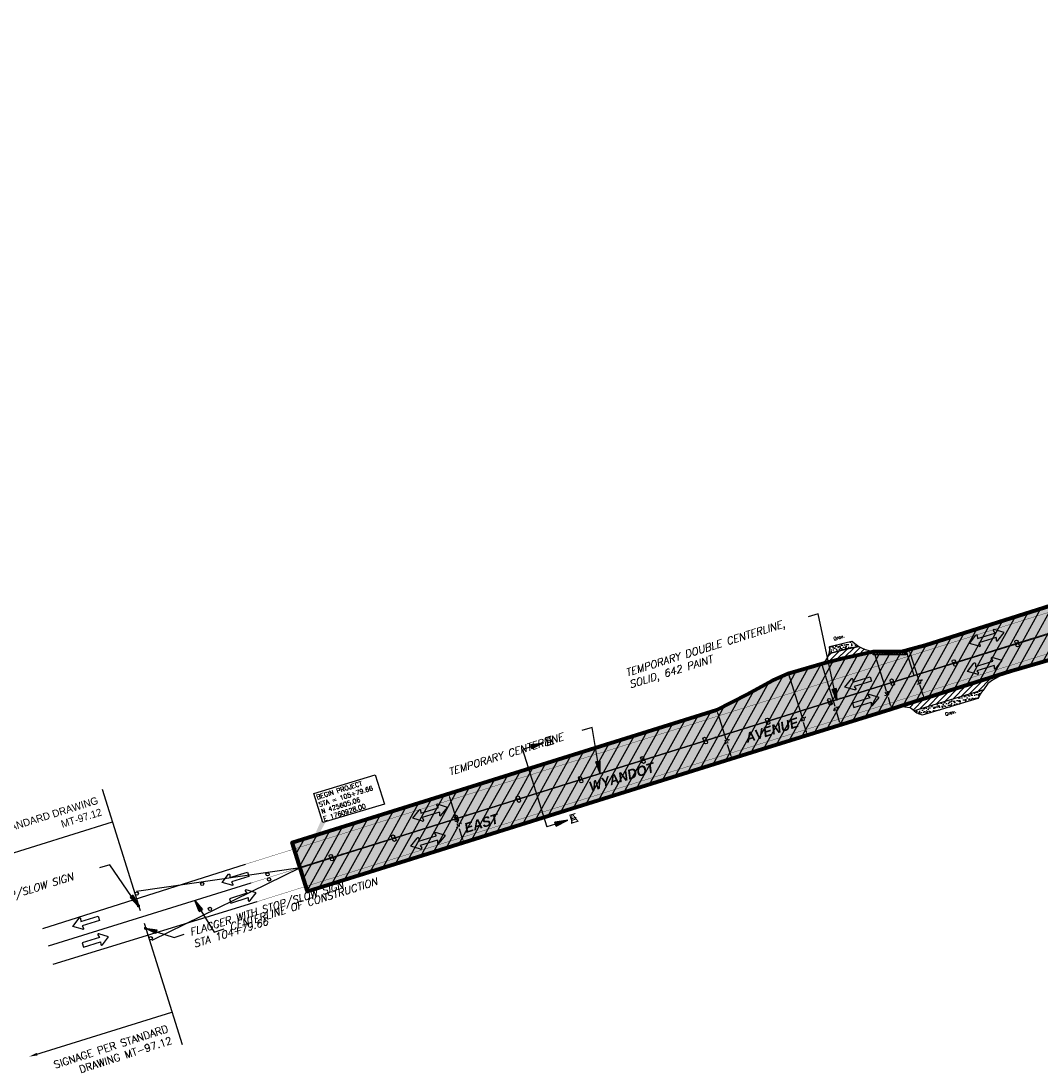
# Model space of a CAD drawing. Header units: feet. Extents: x 0 to 1837476, y 0 to 429622.
# Tile 4 of 33: x 1760759 to 1761384, y 425481 to 426124. Entities that reach past the tile are written whole.
import ezdxf
from ezdxf import colors
from ezdxf.entities.mleader import LeaderData, LeaderLine
from ezdxf.math import Vec2, Vec3

# ---------------------------------------------------------------- set-up
doc = ezdxf.new("R2010")
doc.units = ezdxf.units.FT
doc.header["$MEASUREMENT"] = 0
for name, color, linetype in [('A-DETL-ANNO', 2, 'Continuous'), ('A-PAVEMENT-HATCH', 2, 'Continuous'), ('C-ANNO-TABL-TITL', 4, 'Continuous'), ('C-PAVEMENT-MARKING', 4, 'Continuous'), ('C-PAVEMENT-REFLECTORS', 4, 'Continuous'), ('C-PROJECT LIMITS', 3, 'Continuous'), ('HATCH', 4, 'Continuous'), ('MOT HATCH PH 1', 4, 'Continuous'), ('MOT HATCH PH 2', 3, 'Continuous'), ('MOT HATCH PH 3', 1, 'Continuous'), ('V-ROAD-CORR', 2, 'Continuous')]:
    doc.layers.add(name, color=color, linetype=linetype)
doc.styles.add('BCI Existing', font='simplex.shx', dxfattribs={"width": 0.75, "oblique": 15, "height": 0.08, "bigfont": 'bigfont.shx'})
doc.styles.add('L100', font='simplex.shx', dxfattribs={"height": 0.1, "bigfont": 'bigfont.shx'})
doc.styles.add('Matchline', font='bold.shx', dxfattribs={"oblique": 10, "height": 0.18})
doc.styles.add('STATION', font='ROMANS.shx', dxfattribs={"oblique": 15})
doc.styles.add('Straight-Normal', font='font30.shx', dxfattribs={"height": 0.14})
pattern_1 = [(45, (1760859.5434, 425291.705), (-1.767767, 1.767767), [])]
pattern_2 = [(50, (1760859.5434, 425291.705), (4.303561, -0.376513), [0.45, -4.95]), (355, (1760859.5434, 425291.705), (-0.832508, 4.513153), [0.36, -3.96]), (100.45144, (1760859.902, 425291.6737), (3.471053, 4.13664), [0.38244, -4.206853]), (46.1842, (1760859.5434, 425292.905), (6.40345, -0.993116), [0.675, -7.425]), (96.6356, (1760860.077, 425292.8223), (5.60797, 5.84471), [0.57366, -6.31028]), (351.1842, (1760859.5434, 425292.905), (5.60797, 5.84471), [0.54, -5.94]), (21, (1760860.1434, 425292.605), (3.581442, -2.415713), [0.45, -4.95]), (326, (1760860.1434, 425292.605), (1.459892, 4.3509), [0.36, -3.96]), (71.45144, (1760860.442, 425292.4038), (5.041334, 1.935187), [0.38244, -4.206853]), (37.5, (1760859.5434, 425291.7051), (0.072959, 1.997363), [0, -3.912, 0, -4.02, 0, -3.975]), (7.5, (1760859.5434, 425291.705), (1.578417, 2.36647), [0, -2.292, 0, -3.822, 0, -1.515]), (327.5, (1760858.2054, 425291.7051), (3.2029346, -0.1353292), [0, -1.5, 0, -4.68, 0, -6.21]), (317.5, (1760857.6054, 425291.705), (3.499117, 0.60063), [0, -1.95, 0, -3.108, 0, -4.41])]

# ---------------------------------------------------------------- blocks, each defined once
blk = doc.blocks.new('_ClosedFilled')
blk.add_hatch(color=256).paths.add_polyline_path([(-1, 0.167), (-1, -0.167), (0, 0)])
at = {"color": 0, "linetype": 'ByBlock', "lineweight": -2}
for p, q in [((-1, 0.167), (0, 0)), ((-1, 0.167), (-1, -0.167)), ((0, 0), (-1, -0.167))]:
    blk.add_line(p, q, dxfattribs=at)

msp = doc.modelspace()

# ---------------------------------------------------------------- hatches: boundary and pattern name
at = {"layer": 'A-DETL-ANNO'}
h = msp.add_hatch(color=1, dxfattribs=at)
h.dxf.hatch_style = 1
h.paths.add_polyline_path([(1760943.11, 425635.36), (1760943.7, 425633.23), (1760945.62, 425633.75), (1760929.8, 425605.61)])
at = {"layer": 'A-PAVEMENT-HATCH'}
h = msp.add_hatch(dxfattribs=at)
h.set_pattern_fill('AR-CONC', color=256, scale=0.6)
h.set_pattern_definition(pattern_2)
h.paths.add_polyline_path([(1761268.02, 425744.4), (1761268.29, 425744.12), (1761269.76, 425742.93), (1761272.13, 425741.22), (1761264.35, 425739.58), (1761254.01, 425736.93), (1761254.36, 425739.16), (1761254.21, 425740.97), (1761254.34, 425741.01), (1761263.43, 425743.34)])
h = msp.add_hatch(dxfattribs=at)
h.set_pattern_fill('ANSI31', color=256, scale=20)
h.set_pattern_definition(pattern_1)
h.paths.add_polyline_path([(1761254.01, 425736.93), (1761264.35, 425739.58), (1761272.13, 425741.22), (1761273.47, 425740.52), (1761276.03, 425739.3), (1761280.05, 425738.2), (1761281.08, 425738.04), (1761273.38, 425736.38), (1761265.59, 425734.74), (1761255.25, 425732.08), (1761248.85, 425730.31), (1761251.97, 425732.55), (1761253.27, 425734.49)])
at = {"layer": 'A-PAVEMENT-HATCH', "transparency": 33554687}
h = msp.add_hatch(dxfattribs=at)
h.set_pattern_fill('ANSI37', color=256, scale=9.2, angle=93)
h.paths.add_polyline_path([(1761281.08, 425738.04), (1761295.75, 425738.04), (1761298.93, 425738.35), (1761301.07, 425738.78), (1761301.08, 425736.04), (1761281.08, 425736.04)])
at = {"layer": 'A-PAVEMENT-HATCH'}
h = msp.add_hatch(dxfattribs=at)
h.set_pattern_fill('ANSI31', color=256, scale=20)
h.set_pattern_definition(pattern_1)
h.paths.add_polyline_path([(1761297.29, 425704.26), (1761361.34, 425724.53), (1761354, 425720.47), (1761351.24, 425718.47), (1761348.56, 425714.52), (1761306.03, 425701.69), (1761303.69, 425703.59)])
h = msp.add_hatch(dxfattribs=at)
h.set_pattern_fill('AR-CONC', color=256, scale=0.6)
h.set_pattern_definition(pattern_2)
h.paths.add_polyline_path([(1761306.03, 425701.69), (1761307.83, 425700.53), (1761311.86, 425698.84), (1761312.33, 425699.52), (1761345.01, 425709.41), (1761345.34, 425708.92), (1761346.41, 425711.33), (1761348.56, 425714.52)])
at = {"layer": 'C-PAVEMENT-REFLECTORS', "transparency": 33554687}
h = msp.add_hatch(color=256, dxfattribs=at)
h.dxf.hatch_style = 1
h.paths.add_polyline_path([(1761336.84, 425732.42), (1761337.78, 425732.73), (1761337.46, 425733.67), (1761336.53, 425733.36)])
h = msp.add_hatch(color=256, dxfattribs=at)
h.dxf.hatch_style = 1
h.paths.add_polyline_path([(1761260.46, 425708.62), (1761261.4, 425708.94), (1761261.08, 425709.88), (1761260.15, 425709.56)])
h = msp.add_hatch(color=256, dxfattribs=at)
h.dxf.hatch_style = 1
h.paths.add_polyline_path([(1761184.09, 425684.81), (1761185.03, 425685.13), (1761184.71, 425686.07), (1761183.77, 425685.75)])
h = msp.add_hatch(color=256, dxfattribs=at)
h.dxf.hatch_style = 1
h.paths.add_polyline_path([(1761107.74, 425660.91), (1761108.68, 425661.22), (1761108.37, 425662.16), (1761107.43, 425661.84)])
h = msp.add_hatch(color=256, dxfattribs=at)
h.dxf.hatch_style = 1
h.paths.add_polyline_path([(1761031.39, 425637.02), (1761032.33, 425637.33), (1761032.02, 425638.27), (1761031.08, 425637.96)])
h = msp.add_hatch(color=256, dxfattribs=at)
h.dxf.hatch_style = 1
h.paths.add_polyline_path([(1760955.05, 425613.09), (1760955.99, 425613.41), (1760955.68, 425614.35), (1760954.74, 425614.03)])
at = {"layer": 'HATCH', "true_color": 0xe7e8e9, "transparency": 33554457}
h = msp.add_hatch(color=254, dxfattribs=at)
h.dxf.hatch_style = 1
h.paths.add_polyline_path([(1760925.01, 425620.93), (1761185.21, 425702.35), (1761203.98, 425711.87), (1761219.39, 425720.27), (1761228.96, 425724.52), (1761251.35, 425731.04), (1761262.52, 425734.03), (1761281.08, 425738.04), (1761281.08, 425736.04), (1761301.08, 425736.04), (1761301.07, 425738.78), (1761302.12, 425738.99), (1761312.83, 425742.04), (1761397.96, 425768.83), (1761466.39, 425790.61), (1761562.38, 425821.41), (1761699.77, 425868.8), (1761756.39, 425888.42), (1761787.45, 425899.26), (1761818.41, 425910.67), (1761825.89, 425913.07), (1761843.43, 425919.36), (1761874.92, 425929.77), (1761912.84, 425941.83), (1761971.63, 425960.18), (1762008.95, 425971.74), (1762015.62, 425973.81), (1762017.99, 425966.17), (1762027.54, 425969.13), (1762025.17, 425976.77), (1762028.77, 425977.88), (1762090.66, 425997.08), (1762189.79, 426028.22), (1762250.38, 426047.37), (1762305.08, 426065.36), (1762391.07, 426092.17), (1762413.99, 426099.16), (1762414.53, 426077.68), (1762424.46, 426080.74), (1762423.85, 426102.16), (1762489.66, 426122.28), (1762572.1, 426147.24), (1762617.67, 426162.94), (1762621.84, 426154.67), (1762695.76, 426176.4), (1762709.46, 426180.41), (1762732.51, 426187.64), (1762748.94, 426191.7), (1762749.47, 426192.01), (1762749.65, 426192.88), (1762747.07, 426202.32), (1762894.03, 426247.08), (1763148.56, 426325.28), (1763232.65, 426350.13), (1763489.42, 426428.89), (1763677.45, 426490.96), (1763751.88, 426515.71), (1763797.08, 426530.13), (1763811.81, 426535.02), (1763811.75, 426534.42), (1763814.47, 426527.23), (1763945.11, 426567.8), (1763943.18, 426574.9), (1763971.62, 426583.36), (1764000.24, 426591.78), (1764070.84, 426612.65), (1764106.36, 426623), (1764144.31, 426634.01), (1764188.44, 426647.04), (1764231.09, 426659.62), (1764240.69, 426662.43), (1764350.53, 426694.46), (1764373.79, 426701.21), (1764494.76, 426738.55), (1764486.3, 426737.9), (1764483.37, 426738.18), (1764411.12, 426715.85), (1764408.46, 426724.46), (1764402.15, 426723.55), (1764402.16, 426723.57), (1764408.47, 426724.47), (1764411.12, 426715.87), (1764483.37, 426738.18), (1764483.37, 426738.18), (1764411.12, 426715.88), (1764408.47, 426724.48), (1764402.16, 426723.58), (1764402.9, 426725.89), (1764462.81, 426744.35), (1764470.58, 426740.97), (1764479.36, 426738.55), (1764486.29, 426737.91), (1764494.82, 426738.58), (1764538.73, 426752.24), (1764582.64, 426765.9), (1764585.62, 426767.48), (1764588.23, 426769.23), (1764591.16, 426771.36), (1764594.94, 426774.44), (1764597.68, 426776.94), (1764600.18, 426779.52), (1764601.23, 426780.78), (1764604.37, 426778.29), (1764608.09, 426783), (1764604.96, 426785.48), (1764605.34, 426785.99), (1764606.53, 426787.63), (1764607.44, 426788.92), (1764680.19, 426810.33), (1764683.06, 426809.04), (1764688.04, 426807.1), (1764691.03, 426806.31), (1764693.25, 426805.9), (1764698.13, 426805.39), (1764702.25, 426805.35), (1764710.11, 426805.96), (1764723.58, 426756), (1764683.86, 426750.81), (1764674.28, 426749.28), (1764668.29, 426747.2), (1764664.24, 426744.8), (1764658.64, 426740.8), (1764612.56, 426725.31), (1764613.17, 426723.41), (1764600.25, 426719.07), (1764600.15, 426719.11), (1764597.44, 426719.72), (1764595.24, 426720.04), (1764592.85, 426720.22), (1764590.98, 426720.23), (1764588.48, 426720.05), (1764586.7, 426719.79), (1764585.04, 426719.45), (1764668.27, 426747.2), (1764664.23, 426744.81), (1764658.11, 426740.42), (1764654.45, 426737.15), (1764651, 426733.31), (1764649.57, 426731.43), (1764648.18, 426729.04), (1764647.64, 426727.7), (1764647, 426724.98), (1764646.92, 426724.32), (1764610.59, 426712.17), (1764609.73, 426713.34), (1764608.43, 426714.7), (1764606.38, 426716.34), (1764604.73, 426717.35), (1764603.28, 426718.05), (1764601.71, 426718.58), (1764600.14, 426719.11), (1764597.44, 426719.72), (1764595.24, 426720.04), (1764592.85, 426720.22), (1764590.98, 426720.22), (1764588.48, 426720.05), (1764586.7, 426719.79), (1764585.04, 426719.45), (1764584.19, 426719.23), (1764557.37, 426711.58), (1764505.63, 426695.61), (1764475.53, 426685.84), (1764471.49, 426683.74), (1764466.8, 426679.96), (1764419.03, 426665.1), (1764406.77, 426658.14), (1764399.53, 426660.09), (1764388.6, 426658.76), (1764475.46, 426685.82), (1764471.49, 426683.74), (1764465.9, 426679.23), (1764461.64, 426674.08), (1764459.52, 426669.21), (1764458.64, 426664.96), (1764416.31, 426651.69), (1764416.01, 426652.36), (1764414.27, 426653.78), (1764410.31, 426657.2), (1764399.5, 426660.08), (1764388.57, 426658.76), (1764364.78, 426650.79), (1764273.8, 426622.07), (1764244.87, 426613.11), (1764189.79, 426596.61), (1764159.69, 426587.44), (1764132.54, 426578.86), (1764075.44, 426560.82), (1764015.66, 426541.93), (1763999.24, 426536.29), (1763991.6, 426533.91), (1763990.95, 426534.26), (1763989.88, 426539.02), (1763988.19, 426544.53), (1763988.1, 426544.64), (1763987.96, 426544.65), (1763892.08, 426514.82), (1763835.39, 426497.02), (1763828.33, 426494.72), (1763830.52, 426487.3), (1763816, 426482.98), (1763767.4, 426468.53), (1763691.25, 426445.57), (1763618.36, 426425.06), (1763529.63, 426399.37), (1763519.9, 426396.28), (1763401.18, 426358.69), (1763385.03, 426353.59), (1763346.03, 426341.23), (1763283.39, 426320.38), (1763245.53, 426307.57), (1763161.54, 426279.28), (1763079.02, 426252.54), (1763000.82, 426227.65), (1762959.11, 426214.44), (1762912.32, 426199.71), (1762837.87, 426176.76), (1762757.69, 426150.49), (1762752.91, 426141.25), (1762750.84, 426132.41), (1762696.09, 426114.78), (1762690.11, 426117.62), (1762684.09, 426119.79), (1762675.68, 426121.2), (1762667.81, 426120.56), (1762659.57, 426118.56), (1762633.72, 426110.49), (1762559.04, 426087.41), (1762532.2, 426079.37), (1762529.38, 426087.9), (1762425.99, 426055.65), (1762426.17, 426052.86), (1762398.87, 426044.3), (1762400.36, 426040.09), (1762339.25, 426018.76), (1762339.3, 426018.3), (1762319.07, 426012.3), (1762315.19, 426022.49), (1762242.14, 425998.27), (1762245.1, 425987.66), (1762228.74, 425983.44), (1762191.34, 425970.84), (1762180.6, 425968.22), (1762161.51, 425962.39), (1762118.83, 425946.82), (1762117.97, 425949.69), (1761886.36, 425880.95), (1761887.2, 425878.07), (1761802.45, 425853.33), (1761698.6, 425824.01), (1761645.2, 425808.68), (1761643.56, 425814.09), (1761674.32, 425823.38), (1761673.45, 425826.25), (1761616.02, 425808.9), (1761616.88, 425806.03), (1761643.56, 425814.09), (1761645.19, 425808.68), (1761636.75, 425806.05), (1761614.36, 425798.78), (1761591.98, 425791.48), (1761589.7, 425799.17), (1761542.29, 425785.13), (1761482.74, 425766.42), (1761435.9, 425751.76), (1761437.25, 425747.44), (1761406.56, 425737.93), (1761365.59, 425725.97), (1761297.29, 425704.26), (1761291.53, 425702.52), (1761209.99, 425677.11), (1761096.21, 425641.57), (1761036.89, 425623.05), (1760994.7, 425609.88), (1760934.34, 425590.95)])
at = {"layer": 'MOT HATCH PH 1', "transparency": 33554687}
h = msp.add_hatch(dxfattribs=at)
h.set_pattern_fill('ANSI31', color=256, scale=45, angle=16)
h.paths.add_polyline_path([(1760925.01, 425620.93), (1760985.56, 425639.91), (1761089.08, 425672.35), (1761185.21, 425702.35), (1761203.98, 425711.87), (1761219.39, 425720.27), (1761228.96, 425724.52), (1761251.35, 425731.04), (1761262.52, 425734.03), (1761265.59, 425734.74), (1761273.38, 425736.38), (1761281.08, 425738.04), (1761288.37, 425737.87), (1761295.75, 425738.04), (1761302.12, 425738.99), (1761312.83, 425742.04), (1761397.96, 425768.83), (1761466.39, 425790.61), (1761562.48, 425821.44), (1761633.61, 425845.94), (1761699.77, 425868.8), (1761756.39, 425888.42), (1761787.45, 425899.26), (1761818.41, 425910.67), (1761825.89, 425913.07), (1761843.43, 425919.36), (1761874.92, 425929.77), (1761876.38, 425930.24), (1761912.84, 425941.83), (1761971.63, 425960.18), (1762008.95, 425971.74), (1762090.66, 425997.08), (1762100.08, 426000.02), (1762189.79, 426028.22), (1762216.58, 426036.68), (1762250.38, 426047.37), (1762300.41, 426063.19), (1762373.17, 426086.86), (1762380.55, 426089.17), (1762391.07, 426092.17), (1762489.66, 426122.28), (1762572.1, 426147.24), (1762617.67, 426162.94), (1762621.84, 426154.67), (1762695.76, 426176.4), (1762709.46, 426180.41), (1762732.51, 426187.64), (1762748.94, 426191.7), (1762749.47, 426192.01), (1762749.67, 426192.82), (1762747.15, 426202.02), (1762894.03, 426247.08), (1762945.81, 426262.98), (1762999.55, 426280), (1763065.78, 426300.47), (1763148.56, 426325.28), (1763232.65, 426350.13), (1763332.76, 426380.2), (1763367.45, 426390.93), (1763489.42, 426428.89), (1763519.38, 426438.21), (1763606.59, 426467.32), (1763677.45, 426490.96), (1763797.08, 426530.13), (1763811.75, 426534.42), (1763814.47, 426527.23), (1763845.83, 426537.33), (1763889.38, 426550.71), (1763945.04, 426567.75), (1763943.18, 426574.9), (1763971.62, 426583.36), (1764000.24, 426591.78), (1764070.84, 426612.65), (1764144.31, 426634.01), (1764231.09, 426659.62), (1764240.69, 426662.43), (1764350.53, 426694.46), (1764373.79, 426701.21), (1764381.9, 426704.73), (1764394.13, 426713.31), (1764400.55, 426720.78), (1764402.9, 426725.89), (1764462.81, 426744.35), (1764468.19, 426741.83), (1764472.97, 426740.1), (1764479.36, 426738.55), (1764486.29, 426737.91), (1764494.82, 426738.58), (1764538.73, 426752.24), (1764578.98, 426764.78), (1764584.01, 426766.56), (1764588.23, 426769.23), (1764592.85, 426772.68), (1764598.51, 426777.76), (1764603.26, 426783.26), (1764607.44, 426788.92), (1764680.19, 426810.33), (1764688.04, 426807.1), (1764694.56, 426805.71), (1764699.38, 426805.32), (1764703.82, 426805.43), (1764709.08, 426806.25), (1764713.95, 426790.5), (1764602.97, 426756.64), (1764496.03, 426722.52), (1764379.06, 426685.84), (1764236.38, 426641.55), (1764150.25, 426614.86), (1764084.29, 426594.4), (1763911.5, 426544.7), (1763773.82, 426502.64), (1763757.35, 426497.03), (1763688.3, 426475.65), (1763679.66, 426472.2), (1763671.65, 426470.52), (1763610.44, 426451.3), (1763523.4, 426423.64), (1763385.81, 426380.49), (1763337.15, 426365.41), (1763275.17, 426345.84), (1763240.02, 426334.93), (1763153.49, 426307.48), (1763078.08, 426283.31), (1763029.62, 426267.95), (1762951.92, 426243.79), (1762899.58, 426227.27), (1762828.89, 426205.22), (1762800.22, 426196.49), (1762653.17, 426152.46), (1762549.01, 426119.21), (1762488.91, 426100.6), (1762404.88, 426074.71), (1762384.72, 426068.34), (1762308.14, 426044.33), (1762255.05, 426027.83), (1762197.19, 426009.4), (1762139.23, 425991.71), (1762105.64, 425981.44), (1762034.59, 425959.08), (1761977.85, 425941.34), (1761882, 425911.16), (1761792.78, 425881.43), (1761638.4, 425829.46), (1761586.22, 425811.96), (1761567.61, 425805.32), (1761540.48, 425796.69), (1761479.25, 425777.57), (1761402.42, 425753.26), (1761305.53, 425723.16), (1761208.12, 425692.81), (1761092.83, 425656.71), (1760990.15, 425624.59), (1760929.84, 425605.64)])
h = msp.add_hatch(color=256, dxfattribs=at)
h.dxf.hatch_style = 1
edge = h.paths.add_edge_path()
edge.add_arc((1760835.09, 425568.46), 1, 0, 360)
at = {"layer": 'MOT HATCH PH 2', "transparency": 33554687}
h = msp.add_hatch(dxfattribs=at)
h.set_pattern_fill('ANSI31', color=256, scale=45, angle=16)
h.paths.add_polyline_path([(1760934.34, 425590.95), (1760994.13, 425609.71), (1761036.89, 425623.05), (1761096.21, 425641.57), (1761209.99, 425677.11), (1761291.53, 425702.52), (1761297.29, 425704.26), (1761361.88, 425724.84), (1761386.74, 425732.36), (1761407.08, 425738.03), (1761437.62, 425745.76), (1761467.35, 425752.81), (1761485.36, 425757.52), (1761496.14, 425760.66), (1761507.7, 425764.49), (1761526.51, 425771.78), (1761533.13, 425774.39), (1761537.75, 425775.98), (1761546.62, 425778.53), (1761553.7, 425780.12), (1761562.98, 425781.6), (1761573.16, 425784.96), (1761614.36, 425798.78), (1761636.75, 425806.05), (1761663.79, 425814.18), (1761698.6, 425824.01), (1761714.35, 425828.41), (1761771.98, 425844.64), (1761802.45, 425853.33), (1761891.12, 425879.21), (1761955.63, 425898.66), (1762011.29, 425914.76), (1762044.38, 425924.72), (1762120.72, 425947.38), (1762158.96, 425961.32), (1762161.51, 425962.39), (1762180.6, 425968.22), (1762186.91, 425969.84), (1762228.74, 425983.44), (1762240.91, 425986.49), (1762245.08, 425987.57), (1762256.78, 425990.91), (1762296.53, 426004.59), (1762319.07, 426012.3), (1762339.3, 426018.3), (1762339.25, 426018.76), (1762400.36, 426040.09), (1762401.39, 426037.65), (1762430.03, 426046.47), (1762429.01, 426049.65), (1762426.29, 426050.91), (1762425.99, 426055.65), (1762529.38, 426087.9), (1762532.2, 426079.37), (1762592.5, 426097.82), (1762633.72, 426110.49), (1762659.57, 426118.56), (1762667.81, 426120.56), (1762675.68, 426121.2), (1762684.09, 426119.79), (1762690.11, 426117.62), (1762696.09, 426114.78), (1762750.84, 426132.41), (1762752.91, 426141.25), (1762757.69, 426150.49), (1762837.87, 426176.76), (1762912.32, 426199.71), (1762959.11, 426214.44), (1763000.82, 426227.65), (1763079.02, 426252.54), (1763161.54, 426279.28), (1763245.53, 426307.57), (1763283.39, 426320.38), (1763346.03, 426341.23), (1763385.03, 426353.59), (1763401.18, 426358.69), (1763519.9, 426396.28), (1763529.63, 426399.37), (1763618.36, 426425.06), (1763691.25, 426445.57), (1763767.4, 426468.53), (1763816, 426482.98), (1763830.52, 426487.3), (1763837.09, 426486.32), (1763842.31, 426484.12), (1763849.92, 426481.73), (1763845.33, 426487.72), (1763841.86, 426490.52), (1763838.12, 426493.28), (1763835.86, 426495.03), (1763835.05, 426496.37), (1763835.39, 426497.02), (1763851.77, 426502.24), (1763877.34, 426510.15), (1763904.06, 426518.52), (1763955, 426534.46), (1763987.96, 426544.65), (1763988.19, 426544.53), (1763989.88, 426539.02), (1763990.95, 426534.26), (1763991.6, 426533.91), (1763999.24, 426536.29), (1764015.66, 426541.93), (1764075.44, 426560.82), (1764132.54, 426578.86), (1764159.69, 426587.44), (1764189.79, 426596.61), (1764244.87, 426613.11), (1764273.8, 426622.07), (1764364.78, 426650.79), (1764388.57, 426658.76), (1764399.5, 426660.08), (1764410.31, 426657.2), (1764416.01, 426652.36), (1764416.31, 426651.69), (1764458.64, 426664.96), (1764459.52, 426669.21), (1764461.64, 426674.08), (1764465.9, 426679.23), (1764471.49, 426683.74), (1764475.53, 426685.84), (1764505.63, 426695.61), (1764557.37, 426711.58), (1764584.19, 426719.23), (1764585.04, 426719.45), (1764586.7, 426719.79), (1764588.48, 426720.05), (1764590.98, 426720.22), (1764592.85, 426720.22), (1764595.24, 426720.04), (1764597.44, 426719.72), (1764600.14, 426719.11), (1764601.71, 426718.58), (1764603.28, 426718.05), (1764604.73, 426717.35), (1764606.38, 426716.34), (1764608.43, 426714.7), (1764609.19, 426713.93), (1764609.73, 426713.34), (1764610.59, 426712.17), (1764646.92, 426724.32), (1764647, 426724.98), (1764647.64, 426727.7), (1764648.18, 426729.04), (1764649.57, 426731.43), (1764651, 426733.31), (1764654.45, 426737.15), (1764658.11, 426740.42), (1764664.24, 426744.8), (1764668.29, 426747.2), (1764674.28, 426749.28), (1764683.86, 426750.81), (1764713.8, 426755.06), (1764723.59, 426756.18), (1764717.11, 426780.22), (1764607.61, 426745.99), (1764499.34, 426712.04), (1764382.04, 426676.29), (1764247.12, 426634.28), (1764153.1, 426604.86), (1764112.21, 426592.27), (1763912.67, 426534.06), (1763803.28, 426500.64), (1763716.43, 426473.28), (1763638, 426448.73), (1763613.43, 426440.68), (1763526.5, 426413.94), (1763389.4, 426370.97), (1763340.33, 426355.34), (1763278.3, 426335.64), (1763242.92, 426324.45), (1763156.75, 426296.79), (1763073.62, 426270.66), (1763032.72, 426257.88), (1762988.65, 426244.17), (1762954.01, 426233.12), (1762903.1, 426216.91), (1762832.4, 426194.35), (1762803.3, 426185.15), (1762649.01, 426137.44), (1762552.05, 426107.57), (1762491.01, 426088.2), (1762387.26, 426055.79), (1762311.26, 426031.81), (1762200.46, 425998.04), (1762109.7, 425969.59), (1762004.42, 425936.74), (1762000.7, 425948.48), (1761977.85, 425941.34), (1761882, 425911.16), (1761792.78, 425881.43), (1761706.12, 425852.28), (1761638.4, 425829.46), (1761586.22, 425811.96), (1761540.48, 425796.69), (1761479.25, 425777.57), (1761402.42, 425753.26), (1761305.53, 425723.16), (1761208.12, 425692.81), (1761092.83, 425656.71), (1760990.15, 425624.59), (1760929.86, 425605.59)])
h = msp.add_hatch(color=256, dxfattribs=at)
h.dxf.hatch_style = 1
edge = h.paths.add_edge_path()
edge.add_arc((1760830.8, 425582.19), 1, 34.69394, 394.69394, ccw=False)

# ---------------------------------------------------------------- linework, layer by layer
at = {"layer": 'A-DETL-ANNO'}
for p, q in [((1761303.69, 425736.74, -519.25), (1761308.66, 425720.82, -519.25)), ((1761249.52, 425730, -519.25), (1761257.48, 425704.51, -519.25)), ((1761282.02, 425736.02, -519.25), (1761288.93, 425713.91, -519.25)), ((1761229.21, 425723.66, -519.25), (1761237.18, 425698.16, -519.25)), ((1761311.63, 425711.32, -519.25), (1761309.67, 425717.59, -519.25)), ((1761291.65, 425705.21, -519.25), (1761290.29, 425709.86, -519.25)), ((1761185.75, 425700.04, -519.25), (1761190.63, 425684.43, -519.25)), ((1761260.45, 425694.99, -519.25), (1761258.66, 425700.75, -519.25)), ((1761240.15, 425688.65, -519.25), (1761238.31, 425694.55, -519.25)), ((1761193.7, 425674.62, -519.25), (1761191.75, 425680.84, -519.25)), ((1761021.46, 425648.72, -519.25), (1761026.32, 425633.16, -519.25)), ((1761029.4, 425623.3, -519.25), (1761027.5, 425629.4, -519.25)), ((1760924.99, 425620.9, -519.25), (1760934.38, 425590.96, -519.25))]:
    msp.add_line(p, q, dxfattribs=at)
for points in [[(1761281.77, 425735.42, -519.25), (1761282.57, 425735.67, -519.25), (1761281.43, 425737.94, -519.25)], [(1761303.34, 425736.45, -519.25), (1761304.14, 425736.7, -519.25), (1761302.99, 425738.96, -519.25)], [(1761249.66, 425728.16, -519.25), (1761250.45, 425728.41, -519.25), (1761249.31, 425730.67, -519.25)], [(1761229.35, 425721.82, -519.25), (1761230.15, 425722.06, -519.25), (1761229.01, 425724.33, -519.25)], [(1761311.23, 425711.2, -519.25), (1761312.02, 425711.45, -519.25), (1761312.37, 425708.94, -519.25)], [(1761291.25, 425705.08, -519.25), (1761292.05, 425705.33, -519.25), (1761292.4, 425702.82, -519.25)], [(1761185.41, 425699.74, -519.25), (1761186.21, 425699.99, -519.25), (1761185.06, 425702.25, -519.25)], [(1761259.87, 425695.48, -519.25), (1761260.66, 425695.72, -519.25), (1761261.01, 425693.21, -519.25)], [(1761239.56, 425689.13, -519.25), (1761240.36, 425689.38, -519.25), (1761240.71, 425686.87, -519.25)], [(1761193.3, 425674.49, -519.25), (1761194.09, 425674.74, -519.25), (1761194.44, 425672.23, -519.25)], [(1761021.12, 425648.43, -519.25), (1761021.91, 425648.68, -519.25), (1761020.77, 425650.94, -519.25)], [(1761029.01, 425623.18, -519.25), (1761029.8, 425623.43, -519.25), (1761030.15, 425620.92, -519.25)]]:
    msp.add_solid(points, dxfattribs=at)
at = {"layer": 'A-PAVEMENT-HATCH'}
for points, elevation in [([(1761267.99, 425744.39), (1761268.29, 425744.12), (1761269.76, 425742.93), (1761272.13, 425741.22), (1761264.35, 425739.58), (1761254.01, 425736.93), (1761254.36, 425739.16), (1761254.22, 425740.95), (1761254.47, 425741.04), (1761263.56, 425743.37), (1761267.99, 425744.39)], 851.49), ([(1761254.01, 425736.93), (1761264.35, 425739.58), (1761272.13, 425741.22), (1761273.47, 425740.52), (1761276.03, 425739.3), (1761280.05, 425738.2), (1761281.08, 425738.04), (1761273.38, 425736.38), (1761265.59, 425734.74), (1761262.52, 425734.03), (1761255.25, 425732.08), (1761248.85, 425730.31), (1761251.97, 425732.55), (1761253.27, 425734.49), (1761254.01, 425736.93)], 851.49), ([(1761297.29, 425704.26), (1761361.88, 425724.84), (1761354, 425720.47), (1761351.24, 425718.47), (1761348.56, 425714.52), (1761306.03, 425701.69), (1761303.69, 425703.59), (1761297.29, 425704.26)], 851.4)]:
    msp.add_lwpolyline(points, dxfattribs=dict(at, elevation=elevation))
msp.add_lwpolyline([(1761281.08, 425738.04), (1761295.75, 425738.04), (1761298.93, 425738.35), (1761301.07, 425738.78), (1761301.08, 425736.04), (1761281.08, 425736.04)], close=True, dxfattribs=at)
msp.add_lwpolyline([(1761301.07, 425738.78), (1761305.82, 425723.59)], dxfattribs=at)
at = {"layer": 'A-PAVEMENT-HATCH', "elevation": 851.4}
msp.add_lwpolyline([(1761306.03, 425701.69), (1761307.83, 425700.53), (1761311.05, 425699.15), (1761312.58, 425699.57), (1761345.26, 425709.46), (1761345.56, 425709.55), (1761346.41, 425711.33), (1761348.56, 425714.52)], close=True, dxfattribs=at)
at = {"layer": 'C-PAVEMENT-MARKING', "const_width": 0.2}
for points in [[(1760896.15, 425607.63), (1761535.11, 425808.03)], [(1760899.7, 425596.17), (1761538.96, 425796.66)], [(1760903.25, 425584.7), (1761542.29, 425785.13)]]:
    msp.add_lwpolyline(points, dxfattribs=at)
at = {"layer": 'C-PROJECT LIMITS', "color": 2, "ltscale": 10, "elevation": -519.25}
msp.add_lwpolyline([(1760938.18, 425651.1), (1760975.91, 425662.44), (1760981.49, 425644.56), (1760943.79, 425633.2)], close=True, dxfattribs=at)
at = {"layer": 'HATCH', "lineweight": 80}
msp.add_lwpolyline([(1761407.08, 425738.03), (1761365.59, 425725.97), (1761297.29, 425704.26), (1761291.53, 425702.52), (1761209.99, 425677.11), (1761096.21, 425641.57), (1761036.89, 425623.05), (1760994.7, 425609.88), (1760934.34, 425590.95), (1760925.01, 425620.93), (1761185.21, 425702.35), (1761203.98, 425711.87), (1761219.39, 425720.27), (1761228.96, 425724.52), (1761251.35, 425731.04), (1761262.52, 425734.03), (1761281.08, 425738.04), (1761295.75, 425738.04), (1761298.93, 425738.35), (1761302.12, 425738.99), (1761312.83, 425742.04), (1761397.96, 425768.83)], dxfattribs=at)
at = {"layer": 'MOT HATCH PH 1'}
for p, q in [((1761338.8, 425725.85, -519.25), (1761342.74, 425730.82, -519.25)), ((1761343.6, 425730.69, -519.25), (1761343.65, 425728.85, -519.25)), ((1761343.65, 425728.85, -519.25), (1761354.28, 425732.17, -519.25)), ((1761353.28, 425733.7, -519.25), (1761354.28, 425732.17, -519.25)), ((1761359.98, 425732.47, -519.25), (1761353.91, 425734.31, -519.25)), ((1761356.11, 425727.65, -519.25), (1761359.98, 425732.47, -519.25)), ((1761344.72, 425724.09, -519.25), (1761338.8, 425725.85, -519.25)), ((1761355.11, 425729.52, -519.25), (1761344.5, 425726.21, -519.25)), ((1761344.5, 425726.21, -519.25), (1761345.44, 425724.73, -519.25)), ((1761355.09, 425729.51, -519.25), (1761355.16, 425727.77, -519.25)), ((1761018.89, 425625.41, -519.25), (1761012.82, 425627.25, -519.25)), ((1760997.71, 425618.79, -519.25), (1761001.65, 425623.76, -519.25)), ((1761002.52, 425623.63, -519.25), (1761002.56, 425621.8, -519.25)), ((1761002.56, 425621.8, -519.25), (1761013.19, 425625.11, -519.25)), ((1761014.02, 425622.46, -519.25), (1761003.41, 425619.15, -519.25)), ((1761012.19, 425626.65, -519.25), (1761013.19, 425625.11, -519.25)), ((1761014, 425622.45, -519.25), (1761014.07, 425620.71, -519.25)), ((1761015.02, 425620.59, -519.25), (1761018.89, 425625.41, -519.25)), ((1761003.63, 425617.03, -519.25), (1760997.71, 425618.79, -519.25)), ((1761003.41, 425619.15, -519.25), (1761004.35, 425617.67, -519.25)), ((1760834.25, 425571.69, -519.25), (1760857.49, 425497.29, -519.25)), ((1760767.86, 425491.07, -519.25), (1760851.26, 425517.12, -519.25))]:
    msp.add_line(p, q, dxfattribs=at)
for points in [[(1761402.42, 425753.26), (1761305.53, 425723.16), (1761208.12, 425692.81), (1761092.83, 425656.71), (1760990.15, 425624.59), (1760929.84, 425605.64), (1760925.01, 425620.93), (1760985.56, 425639.91), (1761089.08, 425672.35), (1761185.21, 425702.35), (1761203.98, 425711.87), (1761219.39, 425720.27), (1761228.96, 425724.52), (1761251.35, 425731.04), (1761262.52, 425734.03), (1761265.59, 425734.74), (1761273.38, 425736.38), (1761281.08, 425738.04), (1761288.37, 425737.87), (1761295.75, 425738.04), (1761302.12, 425738.99), (1761312.83, 425742.04), (1761397.96, 425768.83)], [(1760929.86, 425605.59), (1760829.58, 425590.99)], [(1760929.84, 425605.64), (1760934.44, 425590.98)]]:
    msp.add_lwpolyline(points, dxfattribs=at)
at = {"layer": 'MOT HATCH PH 1', "elevation": -519.25}
for points in [[(1760924.99, 425620.9), (1760929.86, 425605.59), (1760990.15, 425624.59), (1761092.83, 425656.71), (1761208.12, 425692.81), (1761305.53, 425723.16), (1761402.42, 425753.26)], [(1761071.41, 425679.74), (1761066.11, 425678.08), (1761080.94, 425630.6)], [(1761086.25, 425632.25), (1761080.94, 425630.6)]]:
    msp.add_lwpolyline(points, dxfattribs=at)
for points in [[(1760790.53, 425569.64), (1760794.48, 425574.61, -0.581776), (1760795.34, 425574.47), (1760795.39, 425572.64), (1760806.02, 425575.96), (1760806.85, 425573.31), (1760796.24, 425570), (1760797.18, 425568.52, -0.736529), (1760796.46, 425567.88)], [(1760812.53, 425563.12), (1760806.46, 425564.96, 0.581776), (1760805.82, 425564.36), (1760806.83, 425562.83), (1760796.2, 425559.5), (1760797.03, 425556.85), (1760807.63, 425560.17), (1760807.7, 425558.42, 0.736529), (1760808.66, 425558.3)]]:
    msp.add_lwpolyline(points, format="xyb", close=True, dxfattribs=at)
at = {"layer": 'MOT HATCH PH 1'}
for centre in [(1761369.46, 425741.91), (1761331.26, 425730.02), (1761293.07, 425718.14), (1761254.87, 425706.26), (1761216.68, 425694.38), (1761178.5, 425682.44), (1761140.33, 425670.48), (1761102.16, 425658.53), (1761063.98, 425646.58), (1761025.81, 425634.64), (1760987.63, 425622.7), (1760949.47, 425610.71), (1760909.91, 425601.52), (1760869.83, 425595.63), (1760829.76, 425589.75)]:
    msp.add_circle(centre, 1, dxfattribs=at)
for centre, radius, start, end in [((1761343.13, 425730.51, -519.25), 0.503, 20.79478, 141.55406), ((1761353.76, 425733.83, -519.25), 0.503, 73.13988, 193.89916), ((1761344.98, 425724.52, -519.25), 0.504, 239.11035, 24.60131), ((1761355.65, 425727.85, -519.25), 0.504, 190.09263, 335.58359), ((1761012.68, 425626.77, -519.25), 0.503, 73.13988, 193.89916), ((1761002.04, 425623.45, -519.25), 0.503, 20.79478, 141.55406), ((1761014.56, 425620.8, -519.25), 0.504, 190.09263, 335.58359), ((1761003.89, 425617.46, -519.25), 0.504, 239.11035, 24.60131)]:
    msp.add_arc(centre, radius, start, end, dxfattribs=at)
msp.add_solid([(1760768.43, 425492.12, -519.25), (1760768.93, 425490.53, -519.25), (1760763.91, 425489.84, -519.25)], dxfattribs=at)
at = {"layer": 'MOT HATCH PH 2'}
for p, q in [((1761344.83, 425746.01, -519.25), (1761355.46, 425749.33, -519.25)), ((1761354.45, 425750.86, -519.25), (1761355.46, 425749.33, -519.25)), ((1761361.16, 425749.63, -519.25), (1761355.09, 425751.47, -519.25)), ((1761357.29, 425744.8, -519.25), (1761361.16, 425749.63, -519.25)), ((1761339.97, 425743.01, -519.25), (1761343.92, 425747.98, -519.25)), ((1761345.9, 425741.25, -519.25), (1761339.97, 425743.01, -519.25)), ((1761344.78, 425747.84, -519.25), (1761344.83, 425746.01, -519.25)), ((1761356.28, 425746.68, -519.25), (1761345.68, 425743.37, -519.25)), ((1761345.68, 425743.37, -519.25), (1761346.61, 425741.89, -519.25)), ((1761356.26, 425746.67, -519.25), (1761356.33, 425744.92, -519.25)), ((1760831.95, 425579.05, -519.25), (1760808.71, 425653.45, -519.25)), ((1760998.88, 425635.95, -519.25), (1761002.83, 425640.92, -519.25)), ((1761003.69, 425640.79, -519.25), (1761003.74, 425638.96, -519.25)), ((1761003.74, 425638.96, -519.25), (1761014.37, 425642.27, -519.25)), ((1761015.2, 425639.62, -519.25), (1761004.59, 425636.31, -519.25)), ((1761013.36, 425643.81, -519.25), (1761014.37, 425642.27, -519.25)), ((1761020.07, 425642.57, -519.25), (1761014, 425644.41, -519.25)), ((1761015.17, 425639.61, -519.25), (1761015.24, 425637.87, -519.25)), ((1761016.2, 425637.75, -519.25), (1761020.07, 425642.57, -519.25)), ((1760731.48, 425607.55, -519.25), (1760814.88, 425633.6, -519.25)), ((1761004.81, 425634.19, -519.25), (1760998.88, 425635.95, -519.25)), ((1761004.59, 425636.31, -519.25), (1761005.52, 425634.83, -519.25))]:
    msp.add_line(p, q, dxfattribs=at)
for points in [[(1761402.42, 425753.26), (1761305.53, 425723.16), (1761208.12, 425692.81), (1761092.83, 425656.71), (1760990.15, 425624.59), (1760929.86, 425605.59), (1760934.34, 425590.95), (1760994.13, 425609.71), (1761036.89, 425623.05), (1761096.21, 425641.57), (1761209.99, 425677.11), (1761291.53, 425702.52), (1761297.29, 425704.26), (1761361.88, 425724.84), (1761386.74, 425732.36)], [(1760925.14, 425620.68), (1760929.74, 425606.02)], [(1760929.86, 425605.59), (1760839, 425560.94)]]:
    msp.add_lwpolyline(points, dxfattribs=at)
at = {"layer": 'MOT HATCH PH 2', "elevation": -519.25}
for points in [[(1761071.41, 425679.74), (1761066.11, 425678.08), (1761080.94, 425630.6)], [(1761086.25, 425632.25), (1761080.94, 425630.6)]]:
    msp.add_lwpolyline(points, dxfattribs=at)
at = {"layer": 'MOT HATCH PH 2'}
for centre in [(1761368.73, 425744.09), (1761330.38, 425732.04), (1761292.3, 425720.22), (1761254.08, 425708.29), (1761215.96, 425696.31), (1761177.65, 425684.5), (1761139.51, 425672.7), (1761101.33, 425660.56), (1761063.33, 425648.57), (1761025.19, 425636.77), (1760986.85, 425624.69), (1760948.65, 425612.76), (1760910.86, 425598.4), (1760874.59, 425580.36), (1760838.32, 425562.33)]:
    msp.add_circle(centre, 1, dxfattribs=at)
for centre, radius, start, end in [((1761354.94, 425750.98, -519.25), 0.503, 73.13988, 193.89916), ((1761344.31, 425747.67, -519.25), 0.503, 20.79478, 141.55406), ((1761356.83, 425745.01, -519.25), 0.504, 190.09263, 335.58359), ((1761346.16, 425741.68, -519.25), 0.504, 239.11035, 24.60131), ((1761003.22, 425640.61, -519.25), 0.503, 20.79478, 141.55406), ((1761013.85, 425643.93, -519.25), 0.503, 73.13988, 193.89916), ((1761005.07, 425634.62, -519.25), 0.504, 239.11035, 24.60131), ((1761015.74, 425637.96, -519.25), 0.504, 190.09263, 335.58359)]:
    msp.add_arc(centre, radius, start, end, dxfattribs=at)
at = {"layer": 'MOT HATCH PH 3', "elevation": -519.25}
for points in [[(1761263.69, 425716.3), (1761267.63, 425721.27, -0.581776), (1761268.5, 425721.14), (1761268.54, 425719.31), (1761279.17, 425722.62), (1761280, 425719.97), (1761269.4, 425716.66), (1761270.33, 425715.18, -0.736529), (1761269.61, 425714.54)], [(1761284.56, 425709.94), (1761278.49, 425711.78, 0.581776), (1761277.85, 425711.18), (1761278.86, 425709.65), (1761268.23, 425706.32), (1761269.06, 425703.67), (1761279.66, 425706.98), (1761279.74, 425705.24, 0.736529), (1761280.69, 425705.12)], [(1760882.03, 425596.55), (1760885.97, 425601.52, -0.581776), (1760886.83, 425601.39), (1760886.88, 425599.55), (1760897.51, 425602.87), (1760898.34, 425600.22), (1760887.73, 425596.91), (1760888.67, 425595.43, -0.736529), (1760887.95, 425594.79)], [(1760902.89, 425590.19), (1760896.82, 425592.03, 0.581776), (1760896.19, 425591.43), (1760897.19, 425589.89), (1760886.56, 425586.57), (1760887.39, 425583.92), (1760898, 425587.23), (1760898.07, 425585.49, 0.736529), (1760899.03, 425585.37)]]:
    msp.add_lwpolyline(points, format="xyb", close=True, dxfattribs=at)
at = {"layer": 'MOT HATCH PH 3'}
msp.add_lwpolyline([(1760925.14, 425620.68), (1760934.42, 425591.03)], dxfattribs=at)
at = {"layer": 'V-ROAD-CORR'}
for points in [[(1760896.15, 425607.63), (1760771.92, 425568.22)], [(1760899.7, 425596.17), (1760775.43, 425557.52)], [(1760903.25, 425584.7), (1760778.4, 425546.26)]]:
    msp.add_lwpolyline(points, dxfattribs=at)

# ---------------------------------------------------------------- block references
at = {"layer": 'MOT HATCH PH 1', "yscale": 7.913219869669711}
for p, xscale, zscale, rotation in [((1761078.97, 425682.1, -519.25), 7.913219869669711, 7.913219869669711, 17.3469699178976), ((1761093.8, 425634.61, -519.25), -7.91321986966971, 7.913219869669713, 197.3469699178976)]:
    msp.add_blockref('_ClosedFilled', p, dxfattribs=dict(at, xscale=xscale, zscale=zscale, rotation=rotation))
at = {"layer": 'MOT HATCH PH 2', "yscale": 7.913219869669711}
for p, xscale, zscale, rotation in [((1761078.97, 425682.1, -519.25), 7.913219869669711, 7.913219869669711, 17.3469699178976), ((1761093.8, 425634.61, -519.25), -7.91321986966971, 7.913219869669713, 197.3469699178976)]:
    msp.add_blockref('_ClosedFilled', p, dxfattribs=dict(at, xscale=xscale, zscale=zscale, rotation=rotation))

# ---------------------------------------------------------------- texts
at = {"layer": 'A-DETL-ANNO', "char_height": 2, "attachment_point": 5, "rotation": 17.34697, "style": 'BCI Existing'}
for s, insert in [("\\A1;32'", (1761309.29, 425719.29, -519.25)), ("\\A1;38'", (1761289.42, 425712.34, -519.25)), ("\\A1;40'", (1761258.03, 425702.75, -519.25)), ("\\A1;40'", (1761237.73, 425696.4, -519.25)), ("\\A1;32'", (1761191.11, 425682.88, -519.25)), ("\\A1;31'", (1761026.82, 425631.56, -519.25))]:
    msp.add_mtext(s, dxfattribs=dict(at, insert=insert))
at = {"layer": 'A-PAVEMENT-HATCH', "color": 8, "char_height": 2, "width": 72.9652, "attachment_point": 1, "rotation": 17.41141, "style": 'L100'}
for insert in [(1761256.41, 425746.66, -519.25), (1761324.86, 425700.44, -519.25)]:
    msp.add_mtext('Grav.', dxfattribs=dict(at, insert=insert))
at = {"layer": 'C-ANNO-TABL-TITL', "char_height": 6, "attachment_point": 3, "rotation": 17.28253, "style": 'Matchline'}
for s, insert, width in [('AVENUE', (1761233.67, 425697.66, -519.25), 26.489), ('WYANDOT', (1761145.4, 425670.08, -519.25), 55.4223), ('EAST', (1761049.86, 425638.75, -519.25), 26.489)]:
    msp.add_mtext(s, dxfattribs=dict(at, insert=insert, width=width))
at = {"layer": 'C-PROJECT LIMITS', "char_height": 2.8, "width": 72.9652, "attachment_point": 1, "rotation": 17.41141, "style": 'L100'}
for s, insert in [('BEGIN PROJECT\\PSTA = 105+79.66', (1760939.53, 425650, -519.25)), ('N 425605.06\\PE 1760928.00', (1760942.39, 425641.27, -519.25))]:
    msp.add_mtext(s, dxfattribs=dict(at, insert=insert))
at = {"layer": 'MOT HATCH PH 1', "char_height": 5.6, "attachment_point": 1, "rotation": 17.34697, "style": 'Straight-Normal'}
for insert in [(1761079.32, 425685.25, -519.25), (1761094.16, 425637.77, -519.25)]:
    msp.add_mtext_dynamic_manual_height_columns('A', width=8.9258, gutter_width=40, heights=[0], dxfattribs=dict(at, insert=insert))
at = {"layer": 'MOT HATCH PH 1', "insert": (1760767.73, 425483.32, -519.25), "char_height": 4.512, "width": 84.4607, "attachment_point": 1, "rotation": 17.90642, "style": 'L100'}
msp.add_mtext('\\A1;\\pxqr;SIGNAGE PER STANDARD DRAWING MT-97.12', dxfattribs=at)
at = {"layer": 'MOT HATCH PH 2', "char_height": 5.6, "attachment_point": 1, "rotation": 17.34697, "style": 'Straight-Normal'}
for insert in [(1761079.32, 425685.25, -519.25), (1761094.16, 425637.77, -519.25)]:
    msp.add_mtext_dynamic_manual_height_columns('E', width=8.9258, gutter_width=40, heights=[0], dxfattribs=dict(at, insert=insert))
at = {"layer": 'MOT HATCH PH 2', "insert": (1760702.14, 425617.01, -519.25), "char_height": 4.512, "width": 107.9851, "attachment_point": 1, "rotation": 17.34697, "style": 'Straight-Normal'}
msp.add_mtext('\\A1;\\pxqr;SIGNAGE PER STANDARD DRAWING MT-97.12', dxfattribs=at)

# ---------------------------------------------------------------- leaders
at = {"layer": 'MOT HATCH PH 1'}
ml = msp.add_multileader_mtext('Standard', dxfattribs=at)
ml.set_content('{\\Fsimplex|c0;FLAGGER WITH STOP/SLOW SIGN\\PSTA 104+79.66}', color=256, style='STATION')
ml.set_leader_properties()
ml.build(insert=Vec2(0, 0))
ml.multileader.update_dxf_attribs({"dogleg_length": 0.36, "arrow_head_size": 7.2})
ctx = ml.context
ctx.base_point, ctx.char_height, ctx.arrow_head_size, ctx.landing_gap_size, ctx.plane_origin, ctx.plane_x_axis, ctx.plane_y_axis = Vec3(1760858.9, 425564.82, -519.25), 4.512, 7.2, 3.6, Vec3(1760834.95, 425568.51, -519.25), Vec3(0.954517, 0.298157), Vec3(-0.298157, 0.954517)
notes = []
notes.append((ctx, [(0, (1, 1, 0), (1760852.74, 425562.89, -519.25), (0.954517, 0.298157), 6.45, [(0, [(1760834.95, 425568.51, -519.25)], 0, [])])]))
ctx.mtext.insert, ctx.mtext.text_direction, ctx.mtext.rotation, ctx.mtext.flow_direction = Vec3(1760861.66, 425568.05, -519.25), Vec3(0.954517, 0.298157), 0.302762, 5
at = {"layer": 'MOT HATCH PH 2'}
ml = msp.add_multileader_mtext('Standard', dxfattribs=at)
ml.set_content('TEMPORARY DOUBLE CENTERLINE, SOLID, 642 PAINT', color=256, style='STATION')
ml.set_leader_properties()
ml.build(insert=Vec2(0, 0))
ml.multileader.update_dxf_attribs({"dogleg_length": 0.36, "arrow_head_size": 7.2})
ctx = ml.context
ctx.base_point, ctx.char_height, ctx.arrow_head_size, ctx.landing_gap_size, ctx.plane_origin, ctx.plane_x_axis, ctx.plane_y_axis = Vec3(1761125.97, 425723.34, -519.25), 4.512, 7.2, 3.6, Vec3(1761104.67, 425790.13, -519.25), Vec3(0.954517, 0.298157), Vec3(-0.298157, 0.954517)
notes.append((ctx, [(1, (1, 1, 0), (1761247.21, 425761.21, -519.25), (-0.954517, -0.298157), 6.45, [(0, [(1761258.63, 425708.07, -519.25)], 0, [])])]))
ctx.mtext.insert, ctx.mtext.text_direction, ctx.mtext.rotation, ctx.mtext.width, ctx.mtext.flow_direction = Vec3(1761128.61, 425726.98, -519.25), Vec3(0.954517, 0.298157), 0.302762, 116.0217, 5
ml = msp.add_multileader_mtext('Standard', dxfattribs=at)
ml.set_content('FLAGGER WITH STOP/SLOW SIGN\\PSTA 104+79.66', color=256, style='STATION')
ml.set_leader_properties()
ml.build(insert=Vec2(0, 0))
ml.multileader.update_dxf_attribs({"dogleg_length": 0.36, "arrow_head_size": 7.2})
ctx = ml.context
ctx.base_point, ctx.char_height, ctx.arrow_head_size, ctx.landing_gap_size, ctx.plane_origin, ctx.plane_x_axis, ctx.plane_y_axis = Vec3(1760693.36, 425569.99, -519.25), 4.512, 7.2, 3.6, Vec3(1760830.71, 425582.06, -519.25), Vec3(0.954517, 0.298157), Vec3(-0.298157, 0.954517)
notes.append((ctx, [(1, (1, 1, 0), (1760813.16, 425607.41, -519.25), (-0.954517, -0.298157), 6.45, [(0, [(1760830.71, 425582.06, -519.25)], 0, [])])]))
ctx.mtext.insert, ctx.mtext.text_direction, ctx.mtext.rotation, ctx.mtext.flow_direction = Vec3(1760696.12, 425573.22, -519.25), Vec3(0.954517, 0.298157), 0.302762, 5
ml = msp.add_multileader_mtext('Standard', dxfattribs=at)
ml.set_content('CENTERLINE OF CONSTRUCTION', color=256, style='STATION')
ml.set_leader_properties()
ml.build(insert=Vec2(0, 0))
ml.multileader.update_dxf_attribs({"dogleg_length": 0.36, "arrow_head_size": 7.2})
ctx = ml.context
ctx.base_point, ctx.char_height, ctx.arrow_head_size, ctx.landing_gap_size, ctx.plane_origin, ctx.plane_x_axis, ctx.plane_y_axis = Vec3(1760883.26, 425568.11, -519.25), 4.512, 7.2, 3.6, Vec3(1760864.03, 425587.67, -519.25), Vec3(0.954517, 0.298157), Vec3(-0.298157, 0.954517)
notes.append((ctx, [(0, (1, 1, 0), (1760877.1, 425566.18, -519.25), (0.954517, 0.298157), 6.45, [(0, [(1760865.24, 425585.5, -519.25)], 0, [])])]))
ctx.mtext.insert, ctx.mtext.text_direction, ctx.mtext.rotation, ctx.mtext.flow_direction = Vec3(1760886.02, 425571.33, -519.25), Vec3(0.954517, 0.298157), 0.302762, 5
at = {"layer": 'MOT HATCH PH 3'}
ml = msp.add_multileader_mtext('Standard', dxfattribs=at)
ml.set_content('TEMPORARY CENTERLINE', color=256, style='STATION')
ml.set_leader_properties()
ml.build(insert=Vec2(0, 0))
ml.multileader.update_dxf_attribs({"dogleg_length": 0.36, "arrow_head_size": 7.2})
ctx = ml.context
ctx.base_point, ctx.char_height, ctx.arrow_head_size, ctx.landing_gap_size, ctx.plane_origin, ctx.plane_x_axis, ctx.plane_y_axis = Vec3(1761017.35, 425663.01, -519.25), 4.512, 7.2, 3.6, Vec3(1761119.39, 425715.74, -519.25), Vec3(0.954517, 0.298157), Vec3(-0.298157, 0.954517)
notes.append((ctx, [(0, (1, 1, 0), (1761108.72, 425691.55, -519.25), (-0.954517, -0.298157), 6.45, [(0, [(1761113.43, 425663.63, -519.25)], 0, [])])]))
ctx.mtext.insert, ctx.mtext.text_direction, ctx.mtext.rotation, ctx.mtext.flow_direction = Vec3(1761020.11, 425666.24, -519.25), Vec3(0.954517, 0.298157), 0.302762, 5
for ctx, leaders in notes:
    for number, flags, end, landing, length, lines in leaders:
        leader = LeaderData()
        leader.index, (leader.has_last_leader_line, leader.has_dogleg_vector, leader.attachment_direction) = number, flags
        leader.last_leader_point, leader.dogleg_vector, leader.dogleg_length = Vec3(end), Vec3(landing), length
        for number, points, colour, breaks in lines:
            line = LeaderLine()
            line.index, line.vertices, line.color, line.breaks = number, Vec3.list(points), colors.encode_raw_color(colour), breaks
            leader.lines.append(line)
        ctx.leaders.append(leader)

doc.saveas('drawing.dxf')
